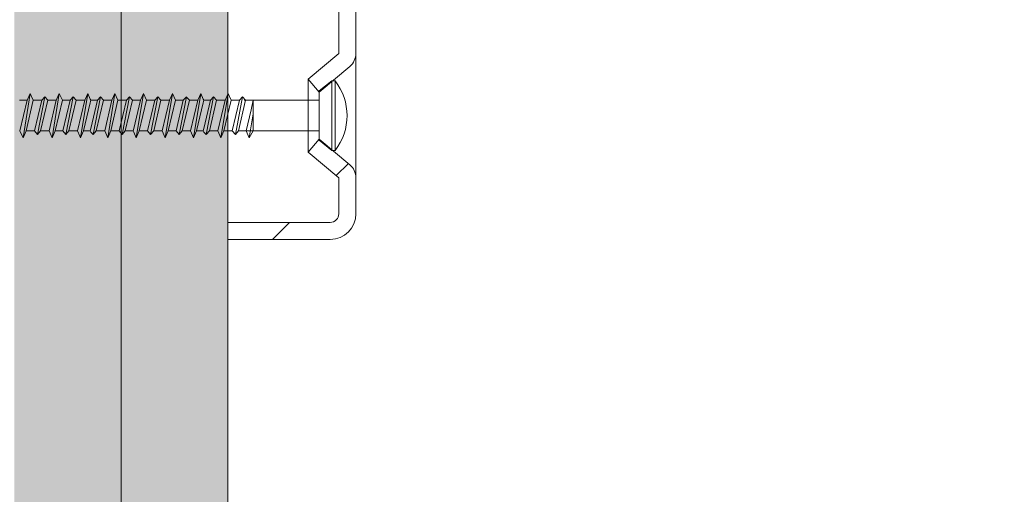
# Model space of a CAD drawing. Header units: metres. Extents: x -0.29 to 8.94, y -1.97 to 1.73.
# Tile 10 of 43: x 0.0434 to 0.1586, y -0.3685 to -0.313. Entities that reach past the tile are written whole.
import ezdxf

# ---------------------------------------------------------------- set-up
doc = ezdxf.new("R2010")
doc.units = ezdxf.units.M
doc.header["$MEASUREMENT"] = 0
for name, color, linetype in [('152 - Bemaßung_ Beschriftung.Ausbau', 7, 'Continuous'), ('Neubau_301 - Elemente.Linie', 7, 'Continuous'), ('Neubau_302 - Elemente.Schraffur', 7, 'Continuous'), ('Neubau_606 - Struktur.Wand Innen Ausbau', 7, 'Continuous')]:
    doc.layers.add(name, color=color, linetype=linetype)
doc.styles.add('ERSTELLTER_STIL_1', font='txt')
doc.dimstyles.new('ERSTELLTER_STIL__2', dxfattribs={"dimtxt": 0.02, "dimasz": 0.01064, "dimexe": 0.18, "dimexo": 0.0625, "dimgap": 0, "dimtad": 1, "dimzin": 0, "dimdsep": 46, "dimtxsty": 'ERSTELLTER_STIL_1', "dimblk": 'ARROWHEAD_2', "dimblk1": 'ARROWHEAD_2', "dimblk2": 'ARROWHEAD_2', "dimcen": 0.09, "dimse1": 1, "dimse2": 1, "dimclrd": 7, "dimclre": 7, "dimclrt": 7, "dimazin": 0, "dimtfac": 1, "dimtdec": 4, "dimtmove": 0, "dimatfit": 3, "dimfxl": 1, "dimtolj": 1, "dimtzin": 0, "dimarcsym": 0})
pattern_1 = [(45, (0, 0), (-0.003535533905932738, 0.003535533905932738), [0, -0.005000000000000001])]

# ---------------------------------------------------------------- blocks, each defined once
blk = doc.blocks.new('*D6')
at = {"layer": '152 - Bemaßung_ Beschriftung.Ausbau', "color": 7, "linetype": 'Continuous', "lineweight": 5}
for p, q in [((0.2950716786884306, -0.3026530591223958), (0.3090716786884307, -0.3107359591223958)), ((0.3125716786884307, -0.3066945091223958), (0.2915716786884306, -0.3066945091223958)), ((0.3020716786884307, -1.051694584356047), (0.3020716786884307, -0.3066945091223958)), ((0.2950716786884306, -1.047653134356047), (0.3090716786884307, -1.055736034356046)), ((0.3125716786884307, -1.051694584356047), (0.2915716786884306, -1.051694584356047)), ((0.3020716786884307, -1.058540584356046), (0.3020716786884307, -1.051694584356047))]:
    blk.add_line(p, q, dxfattribs=at)
at = {"layer": '152 - Bemaßung_ Beschriftung.Ausbau', "color": 7, "lineweight": 5, "insert": (0.2982887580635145, -0.6993801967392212), "char_height": 0.02, "attachment_point": 7, "rotation": 90, "style": 'ERSTELLTER_STIL_1'}
blk.add_mtext('\\A1;{\\pql;\\fArial|b0|i0|c0|p38;74\\fArial|b0|i0|c0|p38;\\A1{\\H.66x;\\S5^  ;}}', dxfattribs=at)
blk = doc.blocks.new('ARROWHEAD_2')
at = {"color": 0, "linetype": 'Continuous', "lineweight": 0}
for p, q in [((-0.3781315, -0.655), (0.3781315, 0.655)), ((0, 0), (-1, 0))]:
    blk.add_line(p, q, dxfattribs=at)
blk = doc.blocks.new('*D10')
at = {"layer": '152 - Bemaßung_ Beschriftung.Ausbau', "color": 7, "linetype": 'Continuous', "lineweight": 5}
for p, q in [((0.3765139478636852, 1.028305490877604), (0.3765139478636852, 1.035151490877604)), ((0.3835139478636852, 1.024264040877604), (0.3695139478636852, 1.032346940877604)), ((0.3870139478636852, 1.028305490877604), (0.3660139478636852, 1.028305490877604)), ((0.3765139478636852, -1.051694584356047), (0.3765139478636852, 1.028305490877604)), ((0.3695139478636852, -1.047653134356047), (0.3835139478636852, -1.055736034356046)), ((0.3870139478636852, -1.051694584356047), (0.3660139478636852, -1.051694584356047)), ((0.3765139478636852, -1.058540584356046), (0.3765139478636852, -1.051694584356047))]:
    blk.add_line(p, q, dxfattribs=at)
at = {"layer": '152 - Bemaßung_ Beschriftung.Ausbau', "color": 7, "lineweight": 5, "insert": (0.3725139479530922, -0.03830034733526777), "char_height": 0.02, "attachment_point": 7, "rotation": 90, "style": 'ERSTELLTER_STIL_1'}
blk.add_mtext('\\A1;{\\pql;\\fArial|b0|i0|c0|p38;2,08}', dxfattribs=at)
blk = doc.blocks.new('*D11')
at = {"layer": '152 - Bemaßung_ Beschriftung.Ausbau', "color": 7, "linetype": 'Continuous', "lineweight": 5}
for p, q in [((0.2200716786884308, -0.3346530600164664), (0.2340716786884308, -0.3427359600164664)), ((0.2375716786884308, -0.3386945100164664), (0.2165716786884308, -0.3386945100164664)), ((0.2270716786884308, -1.051694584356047), (0.2270716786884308, -0.3386945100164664)), ((0.2200716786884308, -1.047653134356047), (0.2340716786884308, -1.055736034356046)), ((0.2375716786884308, -1.051694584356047), (0.2165716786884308, -1.051694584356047)), ((0.2270716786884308, -1.058540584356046), (0.2270716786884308, -1.051694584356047))]:
    blk.add_line(p, q, dxfattribs=at)
at = {"layer": '152 - Bemaßung_ Beschriftung.Ausbau', "color": 7, "lineweight": 5, "insert": (0.2232978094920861, -0.7153801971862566), "char_height": 0.02, "attachment_point": 7, "rotation": 90, "style": 'ERSTELLTER_STIL_1'}
blk.add_mtext('\\A1;{\\pql;\\fArial|b0|i0|c0|p38;71\\fArial|b0|i0|c0|p38;\\A1{\\H.66x;\\S3^  ;}}', dxfattribs=at)
blk = doc.blocks.new('*D12')
at = {"layer": '152 - Bemaßung_ Beschriftung.Ausbau', "color": 7, "linetype": 'Continuous', "lineweight": 5}
for p, q in [((0.2200716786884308, -0.261653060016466), (0.2340716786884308, -0.269735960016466)), ((0.2375716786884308, -0.265694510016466), (0.2165716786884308, -0.265694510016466)), ((0.2270716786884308, -0.3386945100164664), (0.2270716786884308, -0.265694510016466)), ((0.2200716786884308, -0.3346530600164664), (0.2340716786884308, -0.3427359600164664)), ((0.2375716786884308, -0.3386945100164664), (0.2165716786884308, -0.3386945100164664))]:
    blk.add_line(p, q, dxfattribs=at)
at = {"layer": '152 - Bemaßung_ Beschriftung.Ausbau', "color": 7, "lineweight": 5, "insert": (0.2232978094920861, -0.314791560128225), "char_height": 0.02, "attachment_point": 7, "rotation": 90, "style": 'ERSTELLTER_STIL_1'}
blk.add_mtext('\\A1;{\\pql;\\fArial|b0|i0|c0|p38;7\\fArial|b0|i0|c0|p38;\\A1{\\H.66x;\\S3^  ;}}', dxfattribs=at)

msp = doc.modelspace()

# ---------------------------------------------------------------- hatches: boundary and pattern name
at = {"layer": 'Neubau_302 - Elemente.Schraffur', "linetype": 'Continuous', "lineweight": 5}
h = msp.add_hatch(dxfattribs=at)
h.set_pattern_fill('ANSI31_0001', style=0, pattern_type=2)
h.set_pattern_definition([(225, (0.07837306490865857, 0.4058117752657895), (-0.005612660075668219, 0.005612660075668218), [])])
h.paths.add_polyline_path([(-0.09727122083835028, -0.2676945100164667, -0.414213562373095), (-0.0952712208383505, -0.265694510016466), (0.01372877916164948, -0.265694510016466, -0.414213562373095), (0.0167287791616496, -0.2686945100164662), (0.0167287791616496, -0.2701945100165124, -0.5420998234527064), (0.01251582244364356, -0.2729383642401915), (0.007633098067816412, -0.2707798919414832, 0.5420998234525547), (0.00622877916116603, -0.2716945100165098), (0.006228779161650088, -0.2826945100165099, 0.414213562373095), (0.007228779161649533, -0.2836945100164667), (0.01372877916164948, -0.2836945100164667, -0.414213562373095), (0.0167287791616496, -0.2866945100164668), (0.0167287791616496, -0.2906945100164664, 0.414213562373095), (0.01772877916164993, -0.2916945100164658), (0.07507192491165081, -0.2916945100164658, 0.1989123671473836), (0.07577903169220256, -0.2914016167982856), (0.07760745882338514, -0.2895731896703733, -0.1989123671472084), (0.0797287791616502, -0.2886945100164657, -0.414213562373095), (0.08272877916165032, -0.2916945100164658), (0.08272877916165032, -0.3169118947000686, -0.221694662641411), (0.08201435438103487, -0.3184439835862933), (0.07843846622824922, -0.3214445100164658), (0.0771528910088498, -0.3199124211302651), (0.08072877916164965, -0.3169118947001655), (0.08072877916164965, -0.2916945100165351, 0.6681786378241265), (0.0790216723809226, -0.2909874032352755), (0.07719324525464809, -0.2928158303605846, -0.1989123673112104), (0.07507192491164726, -0.2936945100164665), (0.01772877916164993, -0.2936945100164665, -0.414213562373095), (0.01472877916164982, -0.2906945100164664), (0.01472877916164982, -0.2866945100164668, 0.414213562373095), (0.01372877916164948, -0.2856945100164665), (0.007228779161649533, -0.2856945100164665, -0.414213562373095), (0.004228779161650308, -0.282694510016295), (0.004228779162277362, -0.271694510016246, -0.5420998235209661), (0.008441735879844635, -0.2689506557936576), (0.01332446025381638, -0.2711091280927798, 0.5420998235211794), (0.01472877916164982, -0.2701945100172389), (0.01472877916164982, -0.2686945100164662, 0.414213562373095), (0.01372877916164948, -0.2676945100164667), (-0.02952906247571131, -0.2676945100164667, 0.02676012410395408), (-0.03004306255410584, -0.2676945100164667), (-0.03913965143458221, -0.2676945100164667, 0.02677481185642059), (-0.03965393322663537, -0.2676945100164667), (-0.04875052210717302, -0.2676945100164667, 0.02676012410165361), (-0.04926452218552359, -0.2676945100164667), (-0.05836110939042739, -0.2676945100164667, 0.02677481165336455), (-0.05887539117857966, -0.2676945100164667), (-0.06797169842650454, -0.2676945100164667, 0.02678949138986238), (-0.06848626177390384, -0.2676945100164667), (-0.07758256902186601, -0.2676945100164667, 0.02677481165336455), (-0.07809685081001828, -0.2676945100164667), (-0.08719330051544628, -0.2676945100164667, 0.02677481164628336), (-0.08770758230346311, -0.2676945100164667), (-0.0952712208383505, -0.2676945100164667), (-0.0952712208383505, -0.3169118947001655), (-0.0916953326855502, -0.3199124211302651), (-0.09298090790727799, -0.3214445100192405), (-0.09298090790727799, -0.3213102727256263), (-0.09446326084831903, -0.3201180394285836), (-0.0945617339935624, -0.3201180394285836), (-0.0965567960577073, -0.3184439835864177, -0.2216946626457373), (-0.09727122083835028, -0.3169118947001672)])
h = msp.add_hatch(dxfattribs=at)
h.set_pattern_fill('ANSI31_0001', style=0, pattern_type=2)
h.set_pattern_definition([(225, (-0.3487563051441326, 1.38362338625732), (-0.00561266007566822, 0.005612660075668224), [])])
h.paths.add_polyline_path([(0.07843846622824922, -0.3269445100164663), (0.08201435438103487, -0.3299450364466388, -0.221694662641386), (0.08272877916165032, -0.3314771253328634), (0.08272877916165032, -0.3356945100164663, -0.414213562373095), (0.0797287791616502, -0.3386945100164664), (0.06772877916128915, -0.3386945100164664), (0.06772877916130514, -0.3366945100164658), (0.0797287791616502, -0.3366945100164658, 0.414213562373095), (0.08072877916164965, -0.3356945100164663), (0.08072877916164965, -0.3314771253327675), (0.0771528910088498, -0.328476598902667)])
at = {"layer": 'Neubau_606 - Struktur.Wand Innen Ausbau', "linetype": 'Continuous', "lineweight": 5}
h = msp.add_hatch(dxfattribs=at)
h.set_pattern_fill('Gips_0001', style=0, pattern_type=2)
h.set_pattern_definition(pattern_1)
h.paths.add_polyline_path([(0.05522878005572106, -0.3066945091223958), (0.05522878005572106, -1.051694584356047), (0.04272877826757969, -1.051694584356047), (0.04272877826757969, -0.3066945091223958)])
h = msp.add_hatch(dxfattribs=at)
h.set_pattern_fill('Gips_0001', style=0, pattern_type=2)
h.set_pattern_definition(pattern_1)
h.paths.add_polyline_path([(0.06772877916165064, -0.3066945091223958), (0.06772877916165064, -1.051694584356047), (0.05522878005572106, -1.051694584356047), (0.05522878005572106, -0.3066945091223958)])

# ---------------------------------------------------------------- linework, layer by layer
at = {"layer": 'Neubau_301 - Elemente.Linie', "color": 1, "linetype": 'Continuous', "lineweight": 5}
for p, q in [((0.05522878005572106, -0.3066945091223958), (0.05522878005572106, -0.3661410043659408)), ((0.05522878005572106, -0.3066945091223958), (0.05522878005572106, -1.051694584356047)), ((0.06772877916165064, -0.3066945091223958), (0.06772877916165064, -1.051694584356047)), ((0.08272877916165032, -0.3314771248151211), (0.08272877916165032, -0.3169118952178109)), ((0.07715289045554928, -0.3199124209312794), (0.07715289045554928, -0.3284765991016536)), ((0.07843846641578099, -0.321310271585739), (0.07992082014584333, -0.3201180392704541)), ((0.07843846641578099, -0.321310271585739), (0.07992082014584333, -0.3201180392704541)), ((0.07992082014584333, -0.3282709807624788), (0.07992082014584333, -0.3201180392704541)), ((0.07992082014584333, -0.3201180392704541), (0.08029140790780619, -0.3201180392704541)), ((0.07992082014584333, -0.3282709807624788), (0.07992082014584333, -0.3201180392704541)), ((0.07992082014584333, -0.3201180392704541), (0.08029140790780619, -0.3201180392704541)), ((0.08029140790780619, -0.3201180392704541), (0.08029140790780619, -0.3282709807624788)), ((0.08029140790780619, -0.3201180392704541), (0.08029140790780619, -0.3282709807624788)), ((0.04375402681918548, -0.326791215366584), (0.04460343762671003, -0.3215977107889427)), ((0.04375402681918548, -0.326791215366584), (0.04460343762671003, -0.3215977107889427)), ((0.04424896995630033, -0.322394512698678), (0.04460343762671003, -0.3215977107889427)), ((0.04424896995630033, -0.322394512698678), (0.04460343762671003, -0.3215977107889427)), ((0.04460343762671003, -0.3215977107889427), (0.0449578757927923, -0.322394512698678)), ((0.04460343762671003, -0.3215977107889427), (0.0449578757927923, -0.322394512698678)), ((0.04715375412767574, -0.326791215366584), (0.04800313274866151, -0.3215977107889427)), ((0.04715375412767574, -0.326791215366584), (0.04800313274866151, -0.3215977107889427)), ((0.0476486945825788, -0.322394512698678), (0.04800313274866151, -0.3215977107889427)), ((0.0476486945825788, -0.322394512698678), (0.04800313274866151, -0.3215977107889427)), ((0.04800313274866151, -0.3215977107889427), (0.04835760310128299, -0.322394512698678)), ((0.04800313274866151, -0.3215977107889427), (0.04835760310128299, -0.322394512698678)), ((0.0513320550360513, -0.3215977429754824), (0.0504826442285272, -0.3267912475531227)), ((0.0513320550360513, -0.3215977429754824), (0.0504826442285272, -0.3267912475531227)), ((0.0513320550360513, -0.3215977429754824), (0.05097758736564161, -0.322394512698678)), ((0.0513320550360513, -0.3215977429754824), (0.05097758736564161, -0.322394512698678)), ((0.05161439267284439, -0.3222696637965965), (0.0513320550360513, -0.3215977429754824)), ((0.05161439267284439, -0.3222696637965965), (0.0513320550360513, -0.3215977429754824)), ((0.05367023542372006, -0.326791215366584), (0.0545196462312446, -0.3215977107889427)), ((0.05367023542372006, -0.326791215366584), (0.0545196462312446, -0.3215977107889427)), ((0.05416517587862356, -0.322394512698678), (0.0545196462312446, -0.3215977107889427)), ((0.05416517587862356, -0.322394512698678), (0.0545196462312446, -0.3215977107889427)), ((0.0545196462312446, -0.3215977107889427), (0.05487408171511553, -0.322394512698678)), ((0.0545196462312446, -0.3215977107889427), (0.05487408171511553, -0.322394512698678)), ((0.05699913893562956, -0.326791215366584), (0.05784854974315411, -0.3215977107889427)), ((0.05699913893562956, -0.326791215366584), (0.05784854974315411, -0.3215977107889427)), ((0.05749407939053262, -0.322394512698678), (0.05784854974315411, -0.3215977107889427)), ((0.05749407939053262, -0.322394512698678), (0.05784854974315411, -0.3215977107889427)), ((0.05784854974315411, -0.3215977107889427), (0.05820298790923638, -0.322394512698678)), ((0.05784854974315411, -0.3215977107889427), (0.05820298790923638, -0.322394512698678)), ((0.06039883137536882, -0.326791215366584), (0.06124820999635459, -0.3215977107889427)), ((0.06039883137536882, -0.326791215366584), (0.06124820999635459, -0.3215977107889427)), ((0.06089377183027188, -0.322394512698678), (0.06124820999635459, -0.3215977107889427)), ((0.06089377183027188, -0.322394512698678), (0.06124820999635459, -0.3215977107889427)), ((0.06124820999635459, -0.3215977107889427), (0.06160268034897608, -0.322394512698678)), ((0.06124820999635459, -0.3215977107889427), (0.06160268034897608, -0.322394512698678)), ((0.06457713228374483, -0.3215977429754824), (0.06372772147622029, -0.3267912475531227)), ((0.06457713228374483, -0.3215977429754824), (0.06372772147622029, -0.3267912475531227)), ((0.06457713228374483, -0.3215977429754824), (0.06422266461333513, -0.322394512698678)), ((0.06457713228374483, -0.3215977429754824), (0.06422266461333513, -0.322394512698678)), ((0.06485947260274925, -0.3222696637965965), (0.06457713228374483, -0.3215977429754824)), ((0.06485947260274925, -0.3222696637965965), (0.06457713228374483, -0.3215977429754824)), ((0.06691531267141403, -0.326791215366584), (0.06776472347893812, -0.3215977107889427)), ((0.06691531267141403, -0.326791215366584), (0.06776472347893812, -0.3215977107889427)), ((0.06741025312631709, -0.322394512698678), (0.06776472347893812, -0.3215977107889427)), ((0.06741025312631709, -0.322394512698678), (0.06776472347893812, -0.3215977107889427)), ((0.06776472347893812, -0.3215977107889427), (0.0681191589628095, -0.322394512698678)), ((0.06776472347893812, -0.3215977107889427), (0.0681191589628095, -0.322394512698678)), ((0.07843472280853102, -0.3270756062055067), (0.07843846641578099, -0.321310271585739)), ((0.07843472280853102, -0.3270756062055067), (0.07843846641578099, -0.321310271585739)), ((0.07843846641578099, -0.3269445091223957), (0.07843846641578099, -0.3214445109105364)), ((0.07843846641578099, -0.3269445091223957), (0.07843846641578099, -0.3214445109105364)), ((0.07843846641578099, -0.3269445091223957), (0.07843846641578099, -0.3214445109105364)), ((0.04332881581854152, -0.322394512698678), (0.04424896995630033, -0.322394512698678)), ((0.04332881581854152, -0.322394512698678), (0.04424896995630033, -0.322394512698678)), ((0.04424896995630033, -0.322394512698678), (0.04339958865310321, -0.3259945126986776)), ((0.04424896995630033, -0.322394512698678), (0.04339958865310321, -0.3259945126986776)), ((0.0449578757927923, -0.322394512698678), (0.04410849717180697, -0.3259945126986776)), ((0.0449578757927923, -0.322394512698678), (0.04410849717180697, -0.3259945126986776)), ((0.0449578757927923, -0.322394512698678), (0.04502864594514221, -0.322394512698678)), ((0.0449578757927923, -0.322394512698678), (0.04502864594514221, -0.322394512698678)), ((0.04502864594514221, -0.322394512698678), (0.04594883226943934, -0.322394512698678)), ((0.04502864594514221, -0.322394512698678), (0.04594883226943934, -0.322394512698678)), ((0.04594883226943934, -0.322394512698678), (0.04509941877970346, -0.3259945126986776)), ((0.04594883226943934, -0.322394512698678), (0.04509941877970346, -0.3259945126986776)), ((0.04545388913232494, -0.3263912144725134), (0.04630326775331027, -0.3219977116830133)), ((0.04545388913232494, -0.3263912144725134), (0.04630326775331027, -0.3219977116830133)), ((0.04665774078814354, -0.322394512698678), (0.04580832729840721, -0.3259945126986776)), ((0.04665774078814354, -0.322394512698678), (0.04580832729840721, -0.3259945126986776)), ((0.04594883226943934, -0.322394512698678), (0.04630326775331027, -0.3219977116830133)), ((0.04594883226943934, -0.322394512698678), (0.04630326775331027, -0.3219977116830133)), ((0.04630326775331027, -0.3219977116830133), (0.04665774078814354, -0.322394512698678)), ((0.04630326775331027, -0.3219977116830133), (0.04665774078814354, -0.322394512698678)), ((0.04665774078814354, -0.322394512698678), (0.046728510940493, -0.322394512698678)), ((0.04665774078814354, -0.322394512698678), (0.046728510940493, -0.322394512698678)), ((0.046728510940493, -0.322394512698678), (0.0476486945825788, -0.322394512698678)), ((0.046728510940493, -0.322394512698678), (0.0476486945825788, -0.322394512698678)), ((0.0476486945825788, -0.322394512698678), (0.04679928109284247, -0.3259945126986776)), ((0.0476486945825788, -0.322394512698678), (0.04679928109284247, -0.3259945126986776)), ((0.04835760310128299, -0.322394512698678), (0.04750818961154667, -0.3259945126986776)), ((0.04835760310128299, -0.322394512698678), (0.04750818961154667, -0.3259945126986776)), ((0.04927775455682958, -0.322394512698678), (0.04835760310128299, -0.322394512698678)), ((0.04927775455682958, -0.322394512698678), (0.04835760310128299, -0.322394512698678)), ((0.0484283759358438, -0.3259945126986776), (0.04927775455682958, -0.322394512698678)), ((0.0484283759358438, -0.3259945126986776), (0.04927775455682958, -0.322394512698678)), ((0.04963222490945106, -0.3219977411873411), (0.04878281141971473, -0.3263912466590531)), ((0.04963222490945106, -0.3219977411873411), (0.04878281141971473, -0.3263912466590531)), ((0.049137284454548, -0.3259945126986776), (0.04998666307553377, -0.322394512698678)), ((0.049137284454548, -0.3259945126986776), (0.04998666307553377, -0.322394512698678)), ((0.04963222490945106, -0.3219977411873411), (0.04927775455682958, -0.322394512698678)), ((0.04963222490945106, -0.3219977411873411), (0.04927775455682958, -0.322394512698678)), ((0.04998666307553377, -0.322394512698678), (0.04963222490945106, -0.3219977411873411)), ((0.04998666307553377, -0.322394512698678), (0.04963222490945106, -0.3219977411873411)), ((0.05005743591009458, -0.322394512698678), (0.04998666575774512, -0.322394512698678)), ((0.05005743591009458, -0.322394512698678), (0.04998666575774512, -0.322394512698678)), ((0.05097758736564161, -0.322394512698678), (0.05005743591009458, -0.322394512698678)), ((0.05097758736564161, -0.322394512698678), (0.05005743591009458, -0.322394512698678)), ((0.05012820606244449, -0.3259945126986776), (0.05097758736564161, -0.322394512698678)), ((0.05012820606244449, -0.3259945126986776), (0.05097758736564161, -0.322394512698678)), ((0.05083711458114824, -0.3259945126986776), (0.05162078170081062, -0.3227013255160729)), ((0.05083711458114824, -0.3259945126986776), (0.05162078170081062, -0.3227013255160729)), ((0.05161439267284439, -0.3222696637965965), (0.05168647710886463, -0.322394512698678)), ((0.05161439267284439, -0.3222696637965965), (0.05168647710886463, -0.322394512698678)), ((0.05162078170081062, -0.3227013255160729), (0.05168647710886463, -0.322394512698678)), ((0.05162078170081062, -0.3227013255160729), (0.05168647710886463, -0.322394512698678)), ((0.05246534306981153, -0.322394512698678), (0.05168167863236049, -0.325687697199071)), ((0.05246534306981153, -0.322394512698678), (0.05168167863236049, -0.325687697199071)), ((0.05168647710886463, -0.322394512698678), (0.05246534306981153, -0.322394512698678)), ((0.05168647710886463, -0.322394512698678), (0.05246534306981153, -0.322394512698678)), ((0.05197040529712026, -0.3263912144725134), (0.0528198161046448, -0.3219977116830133)), ((0.05197040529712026, -0.3263912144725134), (0.0528198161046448, -0.3219977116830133)), ((0.05317425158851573, -0.322394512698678), (0.05232487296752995, -0.3259945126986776)), ((0.05317425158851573, -0.322394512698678), (0.05232487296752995, -0.3259945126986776)), ((0.05246534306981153, -0.322394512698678), (0.0528198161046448, -0.3219977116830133)), ((0.05246534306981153, -0.322394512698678), (0.0528198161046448, -0.3219977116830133)), ((0.0528198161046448, -0.3219977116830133), (0.05317425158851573, -0.322394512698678)), ((0.0528198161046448, -0.3219977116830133), (0.05317425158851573, -0.322394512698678)), ((0.05317425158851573, -0.322394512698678), (0.05324502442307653, -0.322394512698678)), ((0.05317425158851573, -0.322394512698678), (0.05324502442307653, -0.322394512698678)), ((0.05324502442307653, -0.322394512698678), (0.05416517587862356, -0.322394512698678)), ((0.05324502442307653, -0.322394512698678), (0.05416517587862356, -0.322394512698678)), ((0.05416517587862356, -0.322394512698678), (0.05331579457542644, -0.3259945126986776)), ((0.05416517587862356, -0.322394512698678), (0.05331579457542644, -0.3259945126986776)), ((0.05487408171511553, -0.322394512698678), (0.0540247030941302, -0.3259945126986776)), ((0.05487408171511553, -0.322394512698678), (0.0540247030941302, -0.3259945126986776)), ((0.05487408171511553, -0.322394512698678), (0.05494485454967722, -0.322394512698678)), ((0.05487408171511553, -0.322394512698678), (0.05494485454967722, -0.322394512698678)), ((0.05494485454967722, -0.322394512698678), (0.05586503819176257, -0.322394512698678)), ((0.05494485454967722, -0.322394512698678), (0.05586503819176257, -0.322394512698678)), ((0.05586503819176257, -0.322394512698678), (0.05501562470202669, -0.3259945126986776)), ((0.05586503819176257, -0.322394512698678), (0.05501562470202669, -0.3259945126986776)), ((0.05537009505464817, -0.3263912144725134), (0.05621947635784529, -0.3219977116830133)), ((0.05537009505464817, -0.3263912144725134), (0.05621947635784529, -0.3219977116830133)), ((0.05657394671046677, -0.322394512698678), (0.05572453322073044, -0.3259945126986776)), ((0.05657394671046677, -0.322394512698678), (0.05572453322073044, -0.3259945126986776)), ((0.05586503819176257, -0.322394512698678), (0.05621947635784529, -0.3219977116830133)), ((0.05586503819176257, -0.322394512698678), (0.05621947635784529, -0.3219977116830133)), ((0.05621947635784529, -0.3219977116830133), (0.05657394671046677, -0.322394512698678)), ((0.05621947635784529, -0.3219977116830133), (0.05657394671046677, -0.322394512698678)), ((0.05657394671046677, -0.322394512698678), (0.05749407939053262, -0.322394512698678)), ((0.05657394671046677, -0.322394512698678), (0.05749407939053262, -0.322394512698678)), ((0.05749407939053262, -0.322394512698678), (0.05671041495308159, -0.325687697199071)), ((0.05749407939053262, -0.322394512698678), (0.05671041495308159, -0.325687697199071)), ((0.05820298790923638, -0.322394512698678), (0.05735360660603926, -0.3259945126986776)), ((0.05820298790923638, -0.322394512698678), (0.05735360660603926, -0.3259945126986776)), ((0.05820298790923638, -0.322394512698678), (0.05827375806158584, -0.322394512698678)), ((0.05820298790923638, -0.322394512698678), (0.05827375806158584, -0.322394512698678)), ((0.05827375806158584, -0.322394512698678), (0.05919391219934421, -0.322394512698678)), ((0.05827375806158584, -0.322394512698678), (0.05919391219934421, -0.322394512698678)), ((0.05919391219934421, -0.322394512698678), (0.05834452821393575, -0.3259945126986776)), ((0.05919391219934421, -0.322394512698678), (0.05834452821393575, -0.3259945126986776)), ((0.05869896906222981, -0.3263912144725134), (0.05954837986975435, -0.3219977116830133)), ((0.05869896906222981, -0.3263912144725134), (0.05954837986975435, -0.3219977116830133)), ((0.05990281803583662, -0.322394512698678), (0.05905343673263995, -0.3259945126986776)), ((0.05990281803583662, -0.322394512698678), (0.05905343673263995, -0.3259945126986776)), ((0.05919391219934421, -0.322394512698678), (0.05954837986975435, -0.3219977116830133)), ((0.05919391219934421, -0.322394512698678), (0.05954837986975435, -0.3219977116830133)), ((0.05954837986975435, -0.3219977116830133), (0.05990281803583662, -0.322394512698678)), ((0.05954837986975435, -0.3219977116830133), (0.05990281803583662, -0.322394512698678)), ((0.05990281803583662, -0.322394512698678), (0.05997358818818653, -0.322394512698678)), ((0.05990281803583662, -0.322394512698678), (0.05997358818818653, -0.322394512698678)), ((0.05997358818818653, -0.322394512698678), (0.06089377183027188, -0.322394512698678)), ((0.05997358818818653, -0.322394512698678), (0.06089377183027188, -0.322394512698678)), ((0.06089377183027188, -0.322394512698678), (0.06004435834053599, -0.3259945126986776)), ((0.06089377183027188, -0.322394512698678), (0.06004435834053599, -0.3259945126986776)), ((0.06160268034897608, -0.322394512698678), (0.06075326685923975, -0.3259945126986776)), ((0.06160268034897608, -0.322394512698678), (0.06075326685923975, -0.3259945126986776)), ((0.06252283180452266, -0.322394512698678), (0.06160268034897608, -0.322394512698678)), ((0.06252283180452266, -0.322394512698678), (0.06160268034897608, -0.322394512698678)), ((0.06167345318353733, -0.3259945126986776), (0.06252283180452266, -0.322394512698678)), ((0.06167345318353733, -0.3259945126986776), (0.06252283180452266, -0.322394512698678)), ((0.06287730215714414, -0.3219977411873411), (0.06202788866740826, -0.3263912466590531)), ((0.06287730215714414, -0.3219977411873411), (0.06202788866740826, -0.3263912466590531)), ((0.06238236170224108, -0.3259945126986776), (0.06323174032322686, -0.322394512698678)), ((0.06238236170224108, -0.3259945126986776), (0.06323174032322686, -0.322394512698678)), ((0.06287730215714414, -0.3219977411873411), (0.06252283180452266, -0.322394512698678)), ((0.06287730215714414, -0.3219977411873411), (0.06252283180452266, -0.322394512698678)), ((0.06289139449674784, -0.3220135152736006), (0.06287730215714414, -0.3219977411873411)), ((0.06289139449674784, -0.3220135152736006), (0.06287730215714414, -0.3219977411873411)), ((0.06323174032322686, -0.322394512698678), (0.06289139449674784, -0.3220135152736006)), ((0.06323174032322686, -0.322394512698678), (0.06289139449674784, -0.3220135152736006)), ((0.0633025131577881, -0.322394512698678), (0.06323174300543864, -0.322394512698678)), ((0.0633025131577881, -0.322394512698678), (0.06323174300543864, -0.322394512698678)), ((0.06422266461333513, -0.322394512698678), (0.0633025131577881, -0.322394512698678)), ((0.06422266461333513, -0.322394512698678), (0.0633025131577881, -0.322394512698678)), ((0.06337328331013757, -0.3259945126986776), (0.06422266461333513, -0.322394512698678)), ((0.06337328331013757, -0.3259945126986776), (0.06422266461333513, -0.322394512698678)), ((0.06408219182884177, -0.3259945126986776), (0.06486585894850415, -0.3227013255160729)), ((0.06408219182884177, -0.3259945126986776), (0.06486585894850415, -0.3227013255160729)), ((0.06485947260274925, -0.3222696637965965), (0.06493155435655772, -0.322394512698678)), ((0.06485947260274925, -0.3222696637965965), (0.06493155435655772, -0.322394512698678)), ((0.06486585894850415, -0.3227013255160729), (0.06493155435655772, -0.322394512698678)), ((0.06486585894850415, -0.3227013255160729), (0.06493155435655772, -0.322394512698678)), ((0.0657104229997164, -0.322394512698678), (0.06492675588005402, -0.325687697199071)), ((0.0657104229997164, -0.322394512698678), (0.06492675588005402, -0.325687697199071)), ((0.06493155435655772, -0.322394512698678), (0.0657104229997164, -0.322394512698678)), ((0.06493155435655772, -0.322394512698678), (0.0657104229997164, -0.322394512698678)), ((0.06521548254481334, -0.3263912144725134), (0.06606489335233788, -0.3219977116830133)), ((0.06521548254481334, -0.3263912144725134), (0.06606489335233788, -0.3219977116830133)), ((0.06641932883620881, -0.322394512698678), (0.06556995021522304, -0.3259945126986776)), ((0.06641932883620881, -0.322394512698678), (0.06556995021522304, -0.3259945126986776)), ((0.0657104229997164, -0.322394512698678), (0.06606489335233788, -0.3219977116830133)), ((0.0657104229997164, -0.322394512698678), (0.06606489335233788, -0.3219977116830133)), ((0.06606489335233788, -0.3219977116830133), (0.06641932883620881, -0.322394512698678)), ((0.06606489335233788, -0.3219977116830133), (0.06641932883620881, -0.322394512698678)), ((0.06641932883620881, -0.322394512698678), (0.06649010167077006, -0.322394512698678)), ((0.06641932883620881, -0.322394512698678), (0.06649010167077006, -0.322394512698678)), ((0.06649010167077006, -0.322394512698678), (0.06741025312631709, -0.322394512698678)), ((0.06649010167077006, -0.322394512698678), (0.06741025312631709, -0.322394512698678)), ((0.06741025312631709, -0.322394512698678), (0.06656087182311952, -0.3259945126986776)), ((0.06741025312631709, -0.322394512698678), (0.06656087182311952, -0.3259945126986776)), ((0.0681191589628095, -0.322394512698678), (0.06726978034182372, -0.3259945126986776)), ((0.0681191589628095, -0.322394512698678), (0.06726978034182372, -0.3259945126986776)), ((0.0681191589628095, -0.322394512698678), (0.0681899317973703, -0.322394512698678)), ((0.0681191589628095, -0.322394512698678), (0.0681899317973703, -0.322394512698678)), ((0.0681899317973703, -0.322394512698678), (0.0691101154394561, -0.322394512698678)), ((0.0681899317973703, -0.322394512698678), (0.0691101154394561, -0.322394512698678)), ((0.0691101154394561, -0.322394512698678), (0.06826070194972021, -0.3259945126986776)), ((0.0691101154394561, -0.322394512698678), (0.06826070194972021, -0.3259945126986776)), ((0.0686151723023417, -0.3263912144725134), (0.06946455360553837, -0.3219977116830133)), ((0.0686151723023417, -0.3263912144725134), (0.06946455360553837, -0.3219977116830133)), ((0.06981902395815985, -0.322394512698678), (0.06896961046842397, -0.3259945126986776)), ((0.06981902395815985, -0.322394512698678), (0.06896961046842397, -0.3259945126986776)), ((0.0691101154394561, -0.322394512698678), (0.06946455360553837, -0.3219977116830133)), ((0.0691101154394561, -0.322394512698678), (0.06946455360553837, -0.3219977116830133)), ((0.06946455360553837, -0.3219977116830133), (0.06981902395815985, -0.322394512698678)), ((0.06946455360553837, -0.3219977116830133), (0.06981902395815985, -0.322394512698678)), ((0.06981902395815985, -0.322394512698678), (0.070310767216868, -0.322394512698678)), ((0.06981902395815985, -0.322394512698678), (0.070310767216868, -0.322394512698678)), ((0.07070429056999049, -0.322394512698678), (0.070310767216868, -0.322394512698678)), ((0.07070429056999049, -0.322394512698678), (0.070310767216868, -0.322394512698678)), ((0.07045630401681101, -0.3235323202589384), (0.07071168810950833, -0.322394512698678)), ((0.07045630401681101, -0.3235323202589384), (0.07071168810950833, -0.322394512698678)), ((0.07843846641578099, -0.3223945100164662), (0.07070429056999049, -0.322394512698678)), ((0.07843846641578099, -0.3223945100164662), (0.07070429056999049, -0.322394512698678)), ((0.07070429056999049, -0.3259945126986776), (0.07070429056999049, -0.322394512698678)), ((0.07070429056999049, -0.3259945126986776), (0.07070429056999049, -0.322394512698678)), ((0.07045630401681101, -0.3235323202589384), (0.06988979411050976, -0.3259945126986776)), ((0.07045630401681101, -0.3235323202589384), (0.06988979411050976, -0.3259945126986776)), ((0.07024423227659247, -0.326791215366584), (0.07070429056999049, -0.3239783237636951)), ((0.07024423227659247, -0.326791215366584), (0.07070429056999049, -0.3239783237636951)), ((0.04332881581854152, -0.3259945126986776), (0.04339958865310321, -0.3259945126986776)), ((0.04332881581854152, -0.3259945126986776), (0.04339958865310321, -0.3259945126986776)), ((0.04339958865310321, -0.3259945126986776), (0.04375402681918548, -0.326791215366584)), ((0.04339958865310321, -0.3259945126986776), (0.04375402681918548, -0.326791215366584)), ((0.04375402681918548, -0.326791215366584), (0.04410849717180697, -0.3259945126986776)), ((0.04375402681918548, -0.326791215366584), (0.04410849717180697, -0.3259945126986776)), ((0.04410849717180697, -0.3259945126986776), (0.04502864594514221, -0.3259945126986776)), ((0.04410849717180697, -0.3259945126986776), (0.04502864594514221, -0.3259945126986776)), ((0.04502864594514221, -0.3259945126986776), (0.04509941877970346, -0.3259945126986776)), ((0.04502864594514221, -0.3259945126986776), (0.04509941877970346, -0.3259945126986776)), ((0.04509941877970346, -0.3259945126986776), (0.04545388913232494, -0.3263912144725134)), ((0.04509941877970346, -0.3259945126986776), (0.04545388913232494, -0.3263912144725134)), ((0.04545388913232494, -0.3263912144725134), (0.04580832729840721, -0.3259945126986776)), ((0.04545388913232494, -0.3263912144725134), (0.04580832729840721, -0.3259945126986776)), ((0.04580832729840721, -0.3259945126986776), (0.046728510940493, -0.3259945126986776)), ((0.04580832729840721, -0.3259945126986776), (0.046728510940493, -0.3259945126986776)), ((0.046728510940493, -0.3259945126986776), (0.04679928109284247, -0.3259945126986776)), ((0.046728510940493, -0.3259945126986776), (0.04679928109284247, -0.3259945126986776)), ((0.04679928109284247, -0.3259945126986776), (0.04715375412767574, -0.326791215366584)), ((0.04679928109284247, -0.3259945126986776), (0.04715375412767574, -0.326791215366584)), ((0.04715375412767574, -0.326791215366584), (0.04750818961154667, -0.3259945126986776)), ((0.04715375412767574, -0.326791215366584), (0.04750818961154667, -0.3259945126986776)), ((0.04750818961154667, -0.3259945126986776), (0.0484283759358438, -0.3259945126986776)), ((0.04750818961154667, -0.3259945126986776), (0.0484283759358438, -0.3259945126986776)), ((0.04878281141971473, -0.3263912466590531), (0.0484283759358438, -0.3259945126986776)), ((0.04878281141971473, -0.3263912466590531), (0.0484283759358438, -0.3259945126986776)), ((0.049137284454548, -0.3259945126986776), (0.04878281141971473, -0.3263912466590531)), ((0.049137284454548, -0.3259945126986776), (0.04878281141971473, -0.3263912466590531)), ((0.05005743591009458, -0.3259945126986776), (0.049137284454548, -0.3259945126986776)), ((0.05005743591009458, -0.3259945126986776), (0.049137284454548, -0.3259945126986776)), ((0.05012820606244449, -0.3259945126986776), (0.05005743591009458, -0.3259945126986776)), ((0.05012820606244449, -0.3259945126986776), (0.05005743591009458, -0.3259945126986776)), ((0.05039139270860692, -0.3265861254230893), (0.05012820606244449, -0.3259945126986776)), ((0.05039139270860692, -0.3265861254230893), (0.05012820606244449, -0.3259945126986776)), ((0.05083711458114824, -0.3259945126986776), (0.0504826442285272, -0.3267912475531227)), ((0.05083711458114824, -0.3259945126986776), (0.0504826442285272, -0.3267912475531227)), ((0.05161598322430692, -0.3259945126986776), (0.05083711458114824, -0.3259945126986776)), ((0.05161598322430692, -0.3259945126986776), (0.05083711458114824, -0.3259945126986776)), ((0.05168167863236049, -0.325687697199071), (0.05161598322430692, -0.3259945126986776)), ((0.05168167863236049, -0.325687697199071), (0.05161598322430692, -0.3259945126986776)), ((0.05168806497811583, -0.3261193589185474), (0.05161598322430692, -0.3259945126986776)), ((0.05168806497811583, -0.3261193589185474), (0.05161598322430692, -0.3259945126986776)), ((0.05168806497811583, -0.3261193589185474), (0.05197040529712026, -0.3263912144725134)), ((0.05168806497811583, -0.3261193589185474), (0.05197040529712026, -0.3263912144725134)), ((0.05197040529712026, -0.3263912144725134), (0.05232487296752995, -0.3259945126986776)), ((0.05197040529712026, -0.3263912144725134), (0.05232487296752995, -0.3259945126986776)), ((0.05232487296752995, -0.3259945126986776), (0.05324502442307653, -0.3259945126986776)), ((0.05232487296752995, -0.3259945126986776), (0.05324502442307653, -0.3259945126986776)), ((0.05324502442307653, -0.3259945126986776), (0.05331579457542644, -0.3259945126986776)), ((0.05324502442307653, -0.3259945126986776), (0.05331579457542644, -0.3259945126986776)), ((0.05331579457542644, -0.3259945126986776), (0.05367023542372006, -0.326791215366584)), ((0.05331579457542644, -0.3259945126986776), (0.05367023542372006, -0.326791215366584)), ((0.05367023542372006, -0.326791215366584), (0.0540247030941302, -0.3259945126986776)), ((0.05367023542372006, -0.326791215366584), (0.0540247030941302, -0.3259945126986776)), ((0.0540247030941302, -0.3259945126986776), (0.05494485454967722, -0.3259945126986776)), ((0.0540247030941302, -0.3259945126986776), (0.05494485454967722, -0.3259945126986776)), ((0.05494485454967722, -0.3259945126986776), (0.05501562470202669, -0.3259945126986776)), ((0.05494485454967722, -0.3259945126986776), (0.05501562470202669, -0.3259945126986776)), ((0.05501562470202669, -0.3259945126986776), (0.05537009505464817, -0.3263912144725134)), ((0.05501562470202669, -0.3259945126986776), (0.05537009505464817, -0.3263912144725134)), ((0.05537009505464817, -0.3263912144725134), (0.05572453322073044, -0.3259945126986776)), ((0.05537009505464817, -0.3263912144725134), (0.05572453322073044, -0.3259945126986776)), ((0.05572453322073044, -0.3259945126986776), (0.05664471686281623, -0.3259945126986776)), ((0.05572453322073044, -0.3259945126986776), (0.05664471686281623, -0.3259945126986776)), ((0.05671041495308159, -0.325687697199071), (0.05664471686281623, -0.3259945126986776)), ((0.05671041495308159, -0.325687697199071), (0.05664471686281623, -0.3259945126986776)), ((0.05671680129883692, -0.3261193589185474), (0.05664471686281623, -0.3259945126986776)), ((0.05671680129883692, -0.3261193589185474), (0.05664471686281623, -0.3259945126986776)), ((0.05671680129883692, -0.3261193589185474), (0.05699913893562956, -0.326791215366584)), ((0.05671680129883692, -0.3261193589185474), (0.05699913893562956, -0.326791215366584)), ((0.05699913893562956, -0.326791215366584), (0.05735360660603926, -0.3259945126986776)), ((0.05699913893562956, -0.326791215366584), (0.05735360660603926, -0.3259945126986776)), ((0.05735360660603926, -0.3259945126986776), (0.05827375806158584, -0.3259945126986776)), ((0.05735360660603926, -0.3259945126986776), (0.05827375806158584, -0.3259945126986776)), ((0.05827375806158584, -0.3259945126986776), (0.05834452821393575, -0.3259945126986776)), ((0.05827375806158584, -0.3259945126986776), (0.05834452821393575, -0.3259945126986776)), ((0.05834452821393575, -0.3259945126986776), (0.05869896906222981, -0.3263912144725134)), ((0.05834452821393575, -0.3259945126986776), (0.05869896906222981, -0.3263912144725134)), ((0.05869896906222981, -0.3263912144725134), (0.05905343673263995, -0.3259945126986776)), ((0.05869896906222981, -0.3263912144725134), (0.05905343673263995, -0.3259945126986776)), ((0.05905343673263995, -0.3259945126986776), (0.05997358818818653, -0.3259945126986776)), ((0.05905343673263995, -0.3259945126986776), (0.05997358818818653, -0.3259945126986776)), ((0.05997358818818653, -0.3259945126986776), (0.06004435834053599, -0.3259945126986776)), ((0.05997358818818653, -0.3259945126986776), (0.06004435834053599, -0.3259945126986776)), ((0.06004435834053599, -0.3259945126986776), (0.06039883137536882, -0.326791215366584)), ((0.06004435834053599, -0.3259945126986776), (0.06039883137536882, -0.326791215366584)), ((0.06039883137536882, -0.326791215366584), (0.06075326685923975, -0.3259945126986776)), ((0.06039883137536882, -0.326791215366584), (0.06075326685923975, -0.3259945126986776)), ((0.06075326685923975, -0.3259945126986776), (0.06167345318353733, -0.3259945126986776)), ((0.06075326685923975, -0.3259945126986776), (0.06167345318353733, -0.3259945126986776)), ((0.06167345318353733, -0.3259945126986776), (0.06160268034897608, -0.3259945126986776)), ((0.06167345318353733, -0.3259945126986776), (0.06160268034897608, -0.3259945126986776)), ((0.06202788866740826, -0.3263912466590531), (0.06167345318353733, -0.3259945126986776)), ((0.06202788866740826, -0.3263912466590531), (0.06167345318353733, -0.3259945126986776)), ((0.06238236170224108, -0.3259945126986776), (0.06202788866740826, -0.3263912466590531)), ((0.06238236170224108, -0.3259945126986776), (0.06202788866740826, -0.3263912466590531)), ((0.06289139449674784, -0.3259945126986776), (0.06238236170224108, -0.3259945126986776)), ((0.06289139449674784, -0.3259945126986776), (0.06238236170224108, -0.3259945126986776)), ((0.0633025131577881, -0.3259945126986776), (0.06289139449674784, -0.3259945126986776)), ((0.0633025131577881, -0.3259945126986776), (0.06289139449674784, -0.3259945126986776)), ((0.06337328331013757, -0.3259945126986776), (0.0633025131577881, -0.3259945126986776)), ((0.06337328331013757, -0.3259945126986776), (0.0633025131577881, -0.3259945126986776)), ((0.06372772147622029, -0.3267912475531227), (0.06337328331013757, -0.3259945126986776)), ((0.06372772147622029, -0.3267912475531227), (0.06337328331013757, -0.3259945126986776)), ((0.06408219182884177, -0.3259945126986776), (0.06372772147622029, -0.3267912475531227)), ((0.06408219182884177, -0.3259945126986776), (0.06372772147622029, -0.3267912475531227)), ((0.06486106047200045, -0.3259945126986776), (0.06408219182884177, -0.3259945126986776)), ((0.06486106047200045, -0.3259945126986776), (0.06408219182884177, -0.3259945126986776)), ((0.06492675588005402, -0.325687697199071), (0.06486106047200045, -0.3259945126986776)), ((0.06492675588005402, -0.325687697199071), (0.06486106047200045, -0.3259945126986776)), ((0.06493314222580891, -0.3261193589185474), (0.06486106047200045, -0.3259945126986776)), ((0.06493314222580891, -0.3261193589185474), (0.06486106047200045, -0.3259945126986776)), ((0.06493314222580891, -0.3261193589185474), (0.06521548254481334, -0.3263912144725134)), ((0.06493314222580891, -0.3261193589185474), (0.06521548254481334, -0.3263912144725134)), ((0.06521548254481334, -0.3263912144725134), (0.06556995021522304, -0.3259945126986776)), ((0.06521548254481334, -0.3263912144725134), (0.06556995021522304, -0.3259945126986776)), ((0.06556995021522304, -0.3259945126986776), (0.06649010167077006, -0.3259945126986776)), ((0.06556995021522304, -0.3259945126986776), (0.06649010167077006, -0.3259945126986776)), ((0.06649010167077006, -0.3259945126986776), (0.06656087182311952, -0.3259945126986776)), ((0.06649010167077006, -0.3259945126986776), (0.06656087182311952, -0.3259945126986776)), ((0.06656087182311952, -0.3259945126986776), (0.06691531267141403, -0.326791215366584)), ((0.06656087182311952, -0.3259945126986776), (0.06691531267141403, -0.326791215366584)), ((0.06691531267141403, -0.326791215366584), (0.06726978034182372, -0.3259945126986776)), ((0.06691531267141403, -0.326791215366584), (0.06726978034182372, -0.3259945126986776)), ((0.06726978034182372, -0.3259945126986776), (0.0681899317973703, -0.3259945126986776)), ((0.06726978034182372, -0.3259945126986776), (0.0681899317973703, -0.3259945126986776)), ((0.0681899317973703, -0.3259945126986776), (0.06826070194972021, -0.3259945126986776)), ((0.0681899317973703, -0.3259945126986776), (0.06826070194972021, -0.3259945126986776)), ((0.06826070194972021, -0.3259945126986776), (0.0686151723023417, -0.3263912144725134)), ((0.06826070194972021, -0.3259945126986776), (0.0686151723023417, -0.3263912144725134)), ((0.0686151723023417, -0.3263912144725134), (0.06896961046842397, -0.3259945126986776)), ((0.0686151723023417, -0.3263912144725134), (0.06896961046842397, -0.3259945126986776)), ((0.06896961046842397, -0.3259945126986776), (0.06988979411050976, -0.3259945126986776)), ((0.06896961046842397, -0.3259945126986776), (0.06988979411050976, -0.3259945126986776)), ((0.07843846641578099, -0.3259945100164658), (0.06962780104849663, -0.3259945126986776)), ((0.07843846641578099, -0.3259945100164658), (0.06962780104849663, -0.3259945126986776)), ((0.07070429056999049, -0.3259945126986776), (0.06962780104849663, -0.3259945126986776)), ((0.06962780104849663, -0.3259945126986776), (0.07169140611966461, -0.3259945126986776)), ((0.07070429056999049, -0.3259945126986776), (0.06962780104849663, -0.3259945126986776)), ((0.06962780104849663, -0.3259945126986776), (0.07169140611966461, -0.3259945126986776)), ((0.06988979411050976, -0.3259945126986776), (0.07024423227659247, -0.326791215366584)), ((0.06988979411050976, -0.3259945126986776), (0.07024423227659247, -0.326791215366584)), ((0.07024423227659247, -0.326791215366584), (0.07070429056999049, -0.3259945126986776)), ((0.07024423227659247, -0.326791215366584), (0.07070429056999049, -0.3259945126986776)), ((0.0504826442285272, -0.3267912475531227), (0.05039139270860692, -0.3265861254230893)), ((0.0504826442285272, -0.3267912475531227), (0.05039139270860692, -0.3265861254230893)), ((0.07843846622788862, -0.3270787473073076), (0.07843472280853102, -0.3270756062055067)), ((0.07843846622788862, -0.3270787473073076), (0.07843472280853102, -0.3270756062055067)), ((0.07843846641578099, -0.327078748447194), (0.07992082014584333, -0.3282709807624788)), ((0.07843846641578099, -0.327078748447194), (0.07992082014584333, -0.3282709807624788)), ((0.08029140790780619, -0.3282709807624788), (0.07992082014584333, -0.3282709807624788)), ((0.08029140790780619, -0.3282709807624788), (0.07992082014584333, -0.3282709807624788))]:
    msp.add_line(p, q, dxfattribs=at)
at = {"layer": 'Neubau_301 - Elemente.Linie', "color": 1, "linetype": 'Continuous', "lineweight": 5, "flags": 128}
for points in [[(0.08072877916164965, -0.2915976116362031), (0.08072877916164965, -0.3169118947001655), (0.0771528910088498, -0.3199124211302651), (0.07843846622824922, -0.3214445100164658), (0.08201435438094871, -0.3184439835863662, 0.2216946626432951), (0.08272877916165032, -0.3169118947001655), (0.08272877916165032, -0.2916945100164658, 0.414213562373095), (0.0797287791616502, -0.2886945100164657, 0.1989123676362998), (0.07760745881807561, -0.2895731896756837), (0.07577903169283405, -0.291401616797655, -0.1989123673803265), (0.07507192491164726, -0.2916945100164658), (0.01772877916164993, -0.2916945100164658, -0.414213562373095)], [(0.08272877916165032, -0.3314771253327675, 0.2216946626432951), (0.08201435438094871, -0.3299450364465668), (0.07843846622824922, -0.3269445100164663), (0.0771528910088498, -0.328476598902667), (0.08072877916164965, -0.3314771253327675), (0.08072877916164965, -0.3356945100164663, -0.414213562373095), (0.0797287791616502, -0.3366945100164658), (0.06772877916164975, -0.3366945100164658), (0.06772877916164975, -0.3386945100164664), (0.0797287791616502, -0.3386945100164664, 0.414213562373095), (0.08272877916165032, -0.3356945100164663)]]:
    msp.add_lwpolyline(points, format="xyb", dxfattribs=at)
at = {"layer": 'Neubau_301 - Elemente.Linie', "color": 1, "linetype": 'Continuous', "lineweight": 5}
for points in [[(0.05039139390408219, -0.3223945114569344), (0.04998666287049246, -0.3223945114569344), (0.04963222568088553, -0.321997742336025), (0.04927775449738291, -0.3223945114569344), (0.04835760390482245, -0.3223945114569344), (0.04800313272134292, -0.3215977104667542), (0.0476486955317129, -0.3223945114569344), (0.0466577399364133, -0.3223945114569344), (0.04630326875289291, -0.321997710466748), (0.04594883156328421, -0.3223945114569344), (0.04495787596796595, -0.3223945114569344), (0.0446034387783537, -0.3215977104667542), (0.04424896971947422, -0.3223945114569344)], [(0.05039139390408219, -0.3223945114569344), (0.04998666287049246, -0.3223945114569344), (0.04963222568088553, -0.321997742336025), (0.04927775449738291, -0.3223945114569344), (0.04835760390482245, -0.3223945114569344), (0.04800313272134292, -0.3215977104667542), (0.0476486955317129, -0.3223945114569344), (0.0466577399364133, -0.3223945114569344), (0.04630326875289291, -0.321997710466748), (0.04594883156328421, -0.3223945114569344), (0.04495787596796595, -0.3223945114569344), (0.0446034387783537, -0.3215977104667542), (0.04424896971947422, -0.3223945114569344)], [(0.06323174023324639, -0.3223945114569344), (0.0642226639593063, -0.3223945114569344), (0.06457713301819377, -0.3215977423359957), (0.06485947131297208, -0.3222696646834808)], [(0.06323174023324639, -0.3223945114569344), (0.0642226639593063, -0.3223945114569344), (0.06457713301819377, -0.3215977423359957), (0.06485947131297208, -0.3222696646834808)], [(0.06493155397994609, -0.3223945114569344), (0.06571042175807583, -0.3223945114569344), (0.06606489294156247, -0.321997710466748), (0.06641933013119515, -0.3223945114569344), (0.0674102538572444, -0.3223945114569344), (0.06776472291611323, -0.3215977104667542), (0.06811916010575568, -0.3223945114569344), (0.06911011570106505, -0.3223945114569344), (0.06946455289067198, -0.321997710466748), (0.06981902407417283, -0.3223945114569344), (0.06962779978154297, -0.3223945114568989)], [(0.06493155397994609, -0.3223945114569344), (0.06571042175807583, -0.3223945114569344), (0.06606489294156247, -0.321997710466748), (0.06641933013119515, -0.3223945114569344), (0.0674102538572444, -0.3223945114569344), (0.06776472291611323, -0.3215977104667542), (0.06811916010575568, -0.3223945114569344), (0.06911011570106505, -0.3223945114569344), (0.06946455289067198, -0.321997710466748), (0.06981902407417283, -0.3223945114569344), (0.06962779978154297, -0.3223945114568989)], [(0.062891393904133, -0.3220135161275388), (0.06287730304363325, -0.321997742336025), (0.06252283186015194, -0.3223945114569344)], [(0.062891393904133, -0.3220135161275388), (0.06287730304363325, -0.321997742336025), (0.06252283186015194, -0.3223945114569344)], [(0.0770527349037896, -0.3223945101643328), (0.0711277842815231, -0.3223945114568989)], [(0.0770527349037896, -0.3223945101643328), (0.0711277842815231, -0.3223945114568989)]]:
    msp.add_lwpolyline(points, dxfattribs=at)
at = {"layer": 'Neubau_301 - Elemente.Linie', "color": 1, "linetype": 'Continuous', "lineweight": 5, "flags": 128}
msp.add_lwpolyline([(0.08272877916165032, -0.3356945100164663), (0.08272877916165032, -0.3314771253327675)], dxfattribs=at)
at = {"layer": 'Neubau_301 - Elemente.Linie', "color": 1, "linetype": 'Continuous', "lineweight": 5}
msp.add_arc((0.07505654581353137, -0.3241945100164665), 0.006634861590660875, 322.0915365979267, 37.9084634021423, dxfattribs=at)
msp.add_arc((0.07505654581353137, -0.3241945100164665), 0.006634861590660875, 322.0915365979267, 37.9084634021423, dxfattribs=at)

# ---------------------------------------------------------------- dimensions: what is measured, and where the dimension line sits
at = {"layer": '152 - Bemaßung_ Beschriftung.Ausbau', "color": 7, "linetype": 'Continuous', "lineweight": 5}
for base, p1, p2, picture, middle in [((0.3765139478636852, 1.028305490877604), (-0.08227122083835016, -1.051694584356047), (-0.1672632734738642, 1.028305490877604), '*D10', (0.3625139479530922, -0.01232384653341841)), ((0.2270716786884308, -0.265694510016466), (0.06772877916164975, -0.3386945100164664), (0.01372877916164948, -0.265694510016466), '*D12', (0.2130716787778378, -0.2801562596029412)), ((0.3020716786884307, -0.3066945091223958), (-0.08227122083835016, -1.051694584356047), (0.06772877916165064, -0.3066945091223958), '*D6', (0.2880716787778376, -0.6571212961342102)), ((0.2270716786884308, -0.3386945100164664), (-0.08227122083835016, -1.051694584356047), (0.06772877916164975, -0.3386945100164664), '*D11', (0.2130716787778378, -0.6731212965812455))]:
    dim = msp.add_linear_dim(base=base, p1=p1, p2=p2, angle=90, dimstyle='ERSTELLTER_STIL__2', dxfattribs=at)
    dim.commit()
    dim.dimension.update_dxf_attribs({"geometry": picture, "text_midpoint": middle, "dimtype": 160, "text_rotation": 90})

doc.saveas('drawing.dxf')
